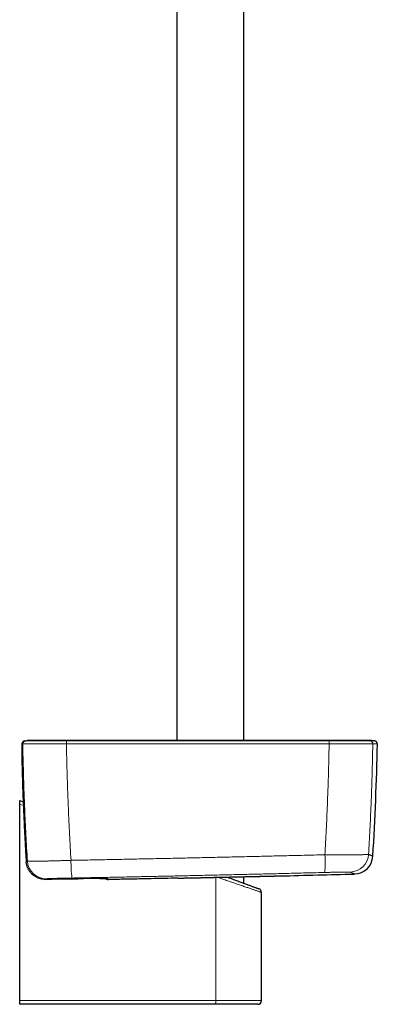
# Model space of a CAD drawing. Header units: millimetres. Extents: x 8 to 976, y 12 to 967.
# Tile 160 of 256: x 588 to 683, y 266 to 527. Entities that reach past the tile are written whole.
import ezdxf

# ---------------------------------------------------------------- set-up
doc = ezdxf.new("R2010")
doc.units = ezdxf.units.MM

msp = doc.modelspace()

# ---------------------------------------------------------------- linework, layer by layer
at = {"color": 7, "linetype": 'Continuous', "lineweight": 30}
for p, q in [((647.25, 335.99), (647.25, 598.68)), ((629.45, 594.28), (629.45, 335.99)), ((589.88, 335.99), (589.8, 335.99)), ((589.92, 335.99), (589.88, 335.99)), ((590.15, 335.99), (589.92, 335.99)), ((587.83, 320.15), (588.76, 319.81)), ((587.83, 319.13), (587.83, 320.15)), ((587.83, 267.15), (587.83, 319.13)), ((589.57, 303.94), (589.57, 303.94)), ((589.57, 303.91), (589.57, 303.91)), ((647.25, 298.22), (647.25, 299.95)), ((594.63, 299.25), (594.63, 299.25)), ((594.64, 299.25), (596.39, 299.28)), ((596.95, 299.29), (596.39, 299.28)), ((596.95, 299.29), (603.35, 299.41)), ((603.35, 299.41), (603.35, 299.41)), ((629.75, 299.56), (629.72, 299.56)), ((651.93, 267.15), (651.93, 295.8)), ((587.83, 266.15), (587.83, 267.15)), ((639.71, 266.15), (587.83, 266.15)), ((650.93, 266.15), (639.71, 266.15))]:
    msp.add_line(p, q, dxfattribs=at)
at = {"color": 252, "linetype": 'Continuous', "lineweight": 0}
for p, q in [((588.66, 335.11), (588.66, 335.11)), ((600.22, 335.11), (600.23, 335.11)), ((669.87, 335.11), (669.88, 335.11)), ((681.45, 335.11), (681.45, 335.11)), ((588.44, 329.89), (588.44, 329.89)), ((588.8, 318.77), (587.83, 319.13)), ((589.57, 303.91), (589.57, 303.94)), ((594.64, 299.25), (594.63, 299.25)), ((596.39, 299.28), (594.64, 299.25)), ((594.64, 299.25), (594.64, 299.25)), ((639.82, 267.15), (639.82, 299.79)), ((587.83, 267.15), (639.82, 267.15)), ((639.82, 267.15), (651.93, 267.15))]:
    msp.add_line(p, q, dxfattribs=at)
at = {"color": 252, "linetype": 'Continuous', "lineweight": 0, "flags": 128}
for points in [[(611.1, 299.49), (611.13, 299.49), (611.21, 299.49)], [(611.1, 299.2), (611.12, 299.2), (611.2, 299.2)], [(651.93, 295.8), (651.93, 295.8), (651.92, 295.8), (651.9, 295.81), (651.87, 295.82), (651.83, 295.83), (651.78, 295.85), (651.73, 295.87), (651.66, 295.89), (651.59, 295.92), (651.5, 295.94), (651.41, 295.98), (651.31, 296.01), (651.2, 296.05), (651.08, 296.09), (650.95, 296.13), (650.81, 296.18), (650.66, 296.23), (650.51, 296.28), (650.35, 296.34), (650.17, 296.4), (649.99, 296.46), (649.81, 296.52), (649.61, 296.59), (649.41, 296.66), (649.2, 296.73), (648.98, 296.81), (648.75, 296.89), (648.52, 296.97), (648.28, 297.05), (648.03, 297.13), (647.78, 297.22), (647.51, 297.31), (647.25, 297.4), (646.97, 297.49), (646.69, 297.59), (646.41, 297.69), (646.12, 297.78), (645.82, 297.89), (645.52, 297.99), (645.22, 298.09), (644.91, 298.2), (644.59, 298.31), (644.27, 298.42), (643.95, 298.53), (643.62, 298.64), (643.29, 298.75), (642.95, 298.87), (642.61, 298.98), (642.27, 299.1), (641.93, 299.22), (641.58, 299.34), (641.23, 299.46), (640.88, 299.57), (640.53, 299.7), (640.23, 299.8)]]:
    msp.add_lwpolyline(points, dxfattribs=at)
at = {"color": 7, "linetype": 'Continuous', "lineweight": 30, "flags": 128}
msp.add_lwpolyline([(642.83, 299.85), (642.96, 299.81), (643.27, 299.69), (643.58, 299.58), (643.88, 299.47), (644.18, 299.36), (644.48, 299.25), (644.77, 299.14), (645.06, 299.03), (645.34, 298.93), (645.62, 298.82), (645.89, 298.72), (646.16, 298.62), (646.43, 298.53), (646.69, 298.43), (646.94, 298.34), (647.19, 298.25), (647.43, 298.16), (647.66, 298.07), (647.89, 297.99), (648.11, 297.9), (648.33, 297.82), (648.54, 297.75), (648.74, 297.67), (648.94, 297.6), (649.13, 297.53), (649.31, 297.46), (649.48, 297.4), (649.65, 297.34), (649.81, 297.28), (649.96, 297.22), (650.1, 297.17), (650.24, 297.12), (650.37, 297.07), (650.49, 297.03), (650.6, 296.99), (650.7, 296.95), (650.8, 296.91), (650.88, 296.88), (650.96, 296.85), (651.03, 296.83), (651.09, 296.81), (651.14, 296.79), (651.19, 296.77), (651.22, 296.76), (651.25, 296.75), (651.26, 296.74), (651.27, 296.74), (651.27, 296.74)], dxfattribs=at)
at = {"color": 252, "linetype": 'Continuous', "lineweight": 0}
for centre, radius, start, end in [((589.24, 335.12), 0.8, 118.1059, 181.0502), ((589.46, 335.12), 0.8, 102.4589, 181.0558), ((589.46, 335.12), 0.8, 102.4587, 181.0545), ((608.92, 335.25), 8.7, 175.7406, 180.9847), ((609.15, 335.26), 8.92, 175.8567, 180.9711), ((660.79, 335.26), 9.07, 359.0442, 4.0735), ((661.03, 335.25), 8.85, 359.0321, 4.1875), ((680.65, 335.12), 0.8, 358.9438, 77.5416), ((680.65, 335.12), 0.8, 358.9447, 77.542), ((630.65, 303.73), 38.15, 355.9961, 3.0553), ((675.33, 306.17), 5, 271.5319, 356.5469), ((594.87, 304.41), 5, 183.6002, 270.974), ((636.09, 303.86), 34.66, 179.2937, 187.061), ((637.44, 266.91), 2.4, 341.7129, 5.9099)]:
    msp.add_arc(centre, radius, start, end, dxfattribs=at)
at = {"color": 7, "linetype": 'Continuous', "lineweight": 30}
for centre, radius, start, end in [((589.24, 335.12), 0.801, 102.4627, 118.0878), ((589.24, 335.12), 0.801, 102.4623, 118.0931), ((681.15, 331.99), 4, 77.5538, 90.1951), ((-17.24, 347.92), 700, 356.5145, 358.95106), ((681.84, 335.12), 0.8, 358.9511, 46.8037), ((676.47, 305.67), 5, 271.5162, 356.5149), ((656.79, 307.17), 7, 271.2744, 271.3918), ((438.35, 9297.51), 9000, 271.391821, 271.516945), ((611.18, 300), 0.8, 218.7242, 264.2605), ((650.93, 295.8), 1, 0.028, 69.742), ((650.93, 267.15), 1, 270, 0)]:
    msp.add_arc(centre, radius, start, end, dxfattribs=at)
for points, knots in [([(588.67, 335.68), (588.66, 335.68), (588.64, 335.66), (588.61, 335.62), (588.57, 335.57), (588.54, 335.52), (588.52, 335.48), (588.5, 335.43), (588.48, 335.39), (588.47, 335.35), (588.45, 335.31), (588.45, 335.28), (588.44, 335.25), (588.44, 335.23), (588.43, 335.2), (588.43, 335.18), (588.42, 335.13), (588.42, 335.08), (588.41, 335.02), (588.41, 334.96), (588.4, 334.89), (588.4, 334.81), (588.4, 334.73), (588.4, 334.65), (588.39, 334.56), (588.39, 334.47), (588.39, 334.37), (588.39, 334.27), (588.39, 334.16), (588.39, 334.05), (588.39, 333.94), (588.38, 333.82), (588.38, 333.69), (588.38, 333.57), (588.38, 333.43), (588.38, 333.29), (588.39, 333.15), (588.39, 333), (588.39, 332.85), (588.39, 332.7), (588.39, 332.54), (588.39, 332.38), (588.39, 332.22), (588.39, 332.05), (588.4, 331.88), (588.4, 331.7), (588.4, 331.53), (588.4, 331.36), (588.41, 331.18), (588.41, 331), (588.42, 330.82), (588.42, 330.63), (588.42, 330.45), (588.43, 330.26), (588.43, 330.08), (588.43, 329.95), (588.44, 329.89)], [0, 0, 0, 0, 0.002436, 0.010778, 0.018892, 0.026759, 0.034372, 0.041755, 0.048988, 0.056198, 0.063522, 0.071141, 0.079303, 0.085106, 0.090523, 0.103686, 0.119427, 0.142017, 0.170456, 0.195734, 0.219581, 0.244835, 0.269208, 0.293139, 0.316851, 0.339992, 0.362842, 0.385441, 0.407827, 0.430021, 0.452053, 0.473938, 0.495701, 0.51736, 0.5389, 0.560817, 0.582907, 0.604957, 0.626978, 0.648989, 0.670999, 0.693022, 0.715065, 0.737147, 0.759242, 0.781128, 0.802973, 0.824812, 0.846662, 0.86853, 0.89044, 0.912397, 0.934429, 0.956541, 0.978725, 1, 1, 1, 1]), ([(589.06, 335.9), (589.17, 335.92), (589.39, 335.96), (589.66, 335.99), (589.82, 335.99), (589.88, 335.99)], [0, 0, 0, 0, 0.3998936, 0.8020243, 1, 1, 1, 1]), ([(600.27, 335.99), (600.14, 335.99), (599.9, 335.99), (599.53, 335.99), (599.16, 335.99), (598.8, 335.99), (598.44, 335.99), (598.05, 335.99), (597.65, 335.99), (597.24, 335.99), (596.83, 335.99), (596.45, 335.99), (596.09, 335.99), (595.76, 335.99), (595.44, 335.99), (595.12, 335.99), (594.81, 335.99), (594.48, 335.99), (594.15, 335.99), (593.82, 335.99), (593.49, 335.99), (593.19, 335.99), (592.92, 335.99), (592.67, 335.99), (592.44, 335.99), (592.22, 335.99), (592, 335.99), (591.78, 335.99), (591.56, 335.99), (591.35, 335.99), (591.16, 335.99), (590.98, 335.99), (590.81, 335.99), (590.66, 335.99), (590.53, 335.99), (590.42, 335.99), (590.33, 335.99), (590.25, 335.99), (590.2, 335.99), (590.16, 335.99), (590.15, 335.99), (590.14, 335.99)], [0, 0, 0, 0, 0.023891, 0.047086, 0.069963, 0.092904, 0.116288, 0.140122, 0.167568, 0.194673, 0.221967, 0.249978, 0.273742, 0.296845, 0.319663, 0.342577, 0.365964, 0.389831, 0.417351, 0.444529, 0.471851, 0.499802, 0.523482, 0.546534, 0.569333, 0.592259, 0.61569, 0.639617, 0.667171, 0.694345, 0.721632, 0.749525, 0.778112, 0.806221, 0.833996, 0.861587, 0.889146, 0.916328, 0.943769, 0.971613, 1, 1, 1, 1]), ([(669.82, 335.99), (669.42, 335.99), (668.63, 335.99), (667.45, 335.99), (666.29, 335.99), (665.16, 335.99), (664.04, 335.99), (662.95, 335.99), (661.84, 335.99), (660.73, 335.99), (659.6, 335.99), (658.5, 335.99), (657.42, 335.99), (656.38, 335.99), (655.35, 335.99), (654.36, 335.99), (653.39, 335.99), (652.44, 335.99), (651.53, 335.99), (650.65, 335.99), (649.8, 335.99), (648.97, 335.99), (648.17, 335.99), (647.38, 335.99), (646.62, 335.99), (645.88, 335.99), (645.17, 335.99), (644.49, 335.99), (643.84, 335.99), (643.22, 335.99), (642.62, 335.99), (642.09, 335.99), (641.61, 335.99), (641.19, 335.99), (640.78, 335.99), (640.39, 335.99), (639.96, 335.99), (639.47, 335.99), (638.92, 335.99), (638.37, 335.99), (637.81, 335.99), (637.26, 335.99), (636.68, 335.99), (636.08, 335.99), (635.46, 335.99), (634.82, 335.99), (634.13, 335.99), (633.4, 335.99), (632.62, 335.99), (631.81, 335.99), (630.97, 335.99), (630.11, 335.99), (629.23, 335.99), (628.31, 335.99), (627.37, 335.99), (626.41, 335.99), (625.42, 335.99), (624.42, 335.99), (623.39, 335.99), (622.34, 335.99), (621.26, 335.99), (620.14, 335.99), (619, 335.99), (617.82, 335.99), (616.62, 335.99), (615.4, 335.99), (614.17, 335.99), (612.91, 335.99), (611.63, 335.99), (610.32, 335.99), (608.97, 335.99), (607.58, 335.99), (606.17, 335.99), (604.73, 335.99), (603.27, 335.99), (601.78, 335.99), (600.78, 335.99), (600.27, 335.99)], [0, 0, 0, 0, 0.017269, 0.034228, 0.050875, 0.067211, 0.083236, 0.09895, 0.114353, 0.130937, 0.147144, 0.162976, 0.178431, 0.19351, 0.208212, 0.222539, 0.236489, 0.250063, 0.263261, 0.275857, 0.28809, 0.299961, 0.311469, 0.322813, 0.333781, 0.344373, 0.354588, 0.364428, 0.373726, 0.382661, 0.391234, 0.399443, 0.40575, 0.411824, 0.417667, 0.423277, 0.428763, 0.436269, 0.444176, 0.452482, 0.460153, 0.468136, 0.476432, 0.485039, 0.493959, 0.503191, 0.512735, 0.523593, 0.534829, 0.546443, 0.558435, 0.570804, 0.583551, 0.596675, 0.610178, 0.624057, 0.638315, 0.652685, 0.66742, 0.68252, 0.697983, 0.714102, 0.730599, 0.747474, 0.764726, 0.782356, 0.80004, 0.818087, 0.836499, 0.855276, 0.874812, 0.894727, 0.915022, 0.935697, 0.956752, 0.978186, 1, 1, 1, 1]), ([(679.96, 335.99), (679.95, 335.99), (679.95, 335.99), (679.92, 335.99), (679.89, 335.99), (679.85, 335.99), (679.8, 335.99), (679.74, 335.99), (679.67, 335.99), (679.59, 335.99), (679.5, 335.99), (679.39, 335.99), (679.27, 335.99), (679.15, 335.99), (679.02, 335.99), (678.89, 335.99), (678.75, 335.99), (678.61, 335.99), (678.46, 335.99), (678.32, 335.99), (678.18, 335.99), (678.04, 335.99), (677.92, 335.99), (677.8, 335.99), (677.69, 335.99), (677.57, 335.99), (677.44, 335.99), (677.29, 335.99), (677.12, 335.99), (676.93, 335.99), (676.73, 335.99), (676.51, 335.99), (676.3, 335.99), (676.09, 335.99), (675.88, 335.99), (675.65, 335.99), (675.41, 335.99), (675.15, 335.99), (674.89, 335.99), (674.62, 335.99), (674.33, 335.99), (674.03, 335.99), (673.72, 335.99), (673.38, 335.99), (673.04, 335.99), (672.7, 335.99), (672.36, 335.99), (672.04, 335.99), (671.7, 335.99), (671.35, 335.99), (670.99, 335.99), (670.61, 335.99), (670.22, 335.99), (669.96, 335.99), (669.82, 335.99)], [0, 0, 0, 0, 0.021951, 0.042816, 0.062899, 0.082471, 0.101762, 0.120973, 0.139909, 0.157997, 0.181051, 0.203207, 0.224744, 0.245876, 0.266317, 0.285374, 0.305364, 0.324201, 0.342096, 0.359197, 0.37559, 0.390901, 0.404137, 0.4163, 0.427498, 0.439046, 0.451558, 0.465942, 0.481569, 0.498571, 0.516675, 0.535428, 0.554957, 0.570976, 0.587733, 0.605394, 0.624161, 0.643666, 0.66345, 0.683133, 0.703396, 0.724452, 0.746548, 0.769527, 0.792819, 0.816469, 0.83751, 0.858935, 0.880811, 0.903213, 0.926231, 0.949961, 0.974511, 1, 1, 1, 1]), ([(681.14, 335.99), (681.14, 335.99), (681.14, 335.99), (681.14, 335.99), (681.14, 335.99), (681.13, 335.99), (681.13, 335.99), (681.13, 335.99), (681.13, 335.99), (681.13, 335.99), (681.12, 335.99), (681.12, 335.99), (681.12, 335.99), (681.12, 335.99), (681.11, 335.99), (681.11, 335.99), (681.11, 335.99), (681.1, 335.99), (681.1, 335.99), (681.09, 335.99), (681.09, 335.99), (681.09, 335.99), (681.08, 335.99), (681.08, 335.99), (681.07, 335.99), (681.07, 335.99), (681.07, 335.99), (681.06, 335.99), (681.06, 335.99), (681.05, 335.99), (681.05, 335.99), (681.04, 335.99), (681.04, 335.99), (681.04, 335.99), (681.03, 335.99), (681.03, 335.99), (681.02, 335.99), (681.02, 335.99), (681.02, 335.99), (681.01, 335.99), (681.01, 335.99), (681, 335.99), (681, 335.99), (681, 335.99), (680.99, 335.99), (680.99, 335.99), (680.99, 335.99), (680.98, 335.99), (680.98, 335.99), (680.97, 335.99), (680.96, 335.99), (680.95, 335.99), (680.94, 335.99), (680.93, 335.99), (680.92, 335.99), (680.91, 335.99), (680.9, 335.99), (680.88, 335.99), (680.87, 335.99), (680.85, 335.99), (680.81, 335.99), (680.77, 335.99), (680.73, 335.99), (680.71, 335.99), (680.69, 335.99), (680.67, 335.99), (680.65, 335.99), (680.64, 335.99), (680.62, 335.99), (680.6, 335.99), (680.58, 335.99), (680.57, 335.99), (680.56, 335.99), (680.55, 335.99), (680.55, 335.99), (680.54, 335.99), (680.53, 335.99), (680.52, 335.99), (680.52, 335.99), (680.51, 335.99), (680.5, 335.99), (680.49, 335.99), (680.48, 335.99), (680.47, 335.99), (680.46, 335.99), (680.44, 335.99), (680.43, 335.99), (680.42, 335.99), (680.41, 335.99), (680.39, 335.99), (680.38, 335.99), (680.37, 335.99), (680.35, 335.99), (680.34, 335.99), (680.32, 335.99), (680.3, 335.99), (680.29, 335.99), (680.27, 335.99), (680.25, 335.99), (680.23, 335.99), (680.21, 335.99), (680.19, 335.99), (680.17, 335.99), (680.15, 335.99), (680.13, 335.99), (680.1, 335.99), (680.08, 335.99), (680.05, 335.99), (680.02, 335.99), (679.99, 335.99), (679.97, 335.99), (679.96, 335.99)], [0, 0, 0, 0, 0.007464, 0.020696, 0.033687, 0.046435, 0.058942, 0.070512, 0.081867, 0.093007, 0.103932, 0.114642, 0.125136, 0.135416, 0.14548, 0.155329, 0.164963, 0.174216, 0.183261, 0.192099, 0.200729, 0.209284, 0.217626, 0.225753, 0.233666, 0.241365, 0.248849, 0.25571, 0.262381, 0.268861, 0.275151, 0.28125, 0.287832, 0.294178, 0.300286, 0.306157, 0.311791, 0.317188, 0.322348, 0.32727, 0.331956, 0.336404, 0.340615, 0.344589, 0.348383, 0.352204, 0.35607, 0.359982, 0.368327, 0.376873, 0.385619, 0.395802, 0.406244, 0.416944, 0.427904, 0.439123, 0.450601, 0.464427, 0.478307, 0.492188, 0.506069, 0.573223, 0.586414, 0.599486, 0.612343, 0.624984, 0.637409, 0.649619, 0.661613, 0.673392, 0.683579, 0.693599, 0.69749, 0.701355, 0.705227, 0.709277, 0.713878, 0.718714, 0.723786, 0.729094, 0.734637, 0.740416, 0.746081, 0.751955, 0.758039, 0.764332, 0.770835, 0.777547, 0.784469, 0.791601, 0.798942, 0.806492, 0.814112, 0.821934, 0.829958, 0.838184, 0.846767, 0.85556, 0.864562, 0.873774, 0.883196, 0.892653, 0.902312, 0.912174, 0.922237, 0.934482, 0.947012, 0.959829, 0.972933, 0.986323, 1, 1, 1, 1]), ([(682.39, 335.7), (682.36, 335.73), (682.29, 335.79), (682.19, 335.84), (682.1, 335.88), (682.04, 335.89), (682.01, 335.9)], [0, 0, 0, 0, 0.294751, 0.597181, 0.797404, 1, 1, 1, 1]), ([(588.44, 329.89), (588.44, 329.89), (588.45, 329.18), (588.49, 327.77), (588.55, 325.65), (588.62, 323.54), (588.7, 321.42), (588.78, 319.31), (588.87, 317.2), (588.96, 315.08), (589.06, 312.97), (589.17, 310.86), (589.28, 308.74), (589.41, 306.63), (589.5, 305.03), (589.56, 304.13), (589.57, 303.94)], [0, 0, 0, 0, 0.000599, 0.0818307, 0.1631848, 0.244624, 0.3261107, 0.407602, 0.4890523, 0.5704244, 0.6517834, 0.7332233, 0.8147095, 0.8962018, 0.9776585, 1, 1, 1, 1]), ([(594.63, 299.25), (594.56, 299.25), (594.42, 299.25), (594.17, 299.26), (593.87, 299.29), (593.54, 299.35), (593.21, 299.43), (592.89, 299.53), (592.58, 299.66), (592.27, 299.8), (591.98, 299.96), (591.7, 300.15), (591.43, 300.35), (591.17, 300.57), (590.92, 300.81), (590.69, 301.07), (590.48, 301.35), (590.29, 301.64), (590.12, 301.94), (589.97, 302.25), (589.85, 302.56), (589.75, 302.88), (589.67, 303.2), (589.6, 303.55), (589.58, 303.78), (589.57, 303.91)], [0, 0, 0, 0, 0.027612, 0.055223, 0.099575, 0.144078, 0.188632, 0.233136, 0.277487, 0.32185, 0.366363, 0.410926, 0.45544, 0.499804, 0.545626, 0.591615, 0.637659, 0.68365, 0.72947, 0.773555, 0.817784, 0.862064, 0.906296, 0.950378, 1, 1, 1, 1]), ([(629.75, 299.56), (629.85, 299.57), (630.05, 299.57), (630.36, 299.58), (630.67, 299.58), (630.99, 299.59), (631.3, 299.6), (631.62, 299.61), (631.94, 299.61), (632.26, 299.62), (632.58, 299.63), (632.91, 299.63), (633.24, 299.64), (633.56, 299.65), (633.89, 299.66), (634.23, 299.66), (634.56, 299.67), (634.89, 299.68), (635.23, 299.69), (635.57, 299.69), (635.91, 299.7), (636.26, 299.71), (636.6, 299.72), (636.95, 299.72), (637.29, 299.73), (637.63, 299.74), (637.98, 299.75), (638.32, 299.75), (638.66, 299.76), (639, 299.77), (639.35, 299.78), (639.69, 299.79), (640.03, 299.79), (640.37, 299.8), (640.71, 299.81), (641.05, 299.82), (641.39, 299.82), (641.73, 299.83), (642.07, 299.84), (642.41, 299.85), (642.74, 299.85), (643.08, 299.86), (643.41, 299.87), (643.75, 299.88), (644.07, 299.88), (644.4, 299.89), (644.72, 299.9), (645.04, 299.9), (645.36, 299.91), (645.68, 299.92), (645.99, 299.93), (646.3, 299.93), (646.61, 299.94), (646.92, 299.95), (647.22, 299.95), (647.52, 299.96), (647.82, 299.97), (648.12, 299.97), (648.41, 299.98), (648.7, 299.99), (648.99, 299.99), (649.27, 300), (649.55, 300), (649.82, 300.01), (650.09, 300.02), (650.35, 300.02), (650.61, 300.03), (650.87, 300.03), (651.12, 300.04), (651.37, 300.04), (651.61, 300.05), (651.85, 300.06), (652.08, 300.06), (652.31, 300.07), (652.54, 300.07), (652.76, 300.08), (652.98, 300.08), (653.19, 300.09), (653.4, 300.09), (653.6, 300.09), (653.79, 300.1), (653.98, 300.1), (654.17, 300.11), (654.34, 300.11), (654.52, 300.12), (654.68, 300.12), (654.84, 300.12), (655, 300.13), (655.15, 300.13), (655.29, 300.13), (655.43, 300.14), (655.57, 300.14), (655.69, 300.14), (655.81, 300.14), (655.93, 300.15), (656.04, 300.15), (656.15, 300.15), (656.24, 300.15), (656.33, 300.16), (656.42, 300.16), (656.5, 300.16), (656.57, 300.16), (656.63, 300.16), (656.69, 300.16), (656.75, 300.16), (656.79, 300.17), (656.83, 300.17), (656.87, 300.17), (656.9, 300.17), (656.92, 300.17), (656.93, 300.17), (656.94, 300.17), (656.94, 300.17), (656.94, 300.17)], [0, 0, 0, 0, 0.0090099, 0.0181245, 0.0272431, 0.0363305, 0.0453876, 0.0544186, 0.0634277, 0.0724194, 0.0813979, 0.0903676, 0.0993327, 0.1082977, 0.1172658, 0.1262409, 0.1352274, 0.1442293, 0.1532513, 0.1622973, 0.1713718, 0.1804792, 0.1895971, 0.1986887, 0.2077499, 0.2167851, 0.2257984, 0.234794, 0.2437761, 0.2527488, 0.2617165, 0.2706831, 0.2796525, 0.2886279, 0.2976135, 0.3066134, 0.3156319, 0.3246731, 0.3337413, 0.3428405, 0.3519572, 0.3610527, 0.3701172, 0.3791558, 0.3881724, 0.397171, 0.406156, 0.4151311, 0.4241005, 0.4330683, 0.4420382, 0.4510133, 0.4599975, 0.4689949, 0.4780096, 0.4870457, 0.4961073, 0.5051982, 0.5143117, 0.5234106, 0.5324774, 0.5415183, 0.5505375, 0.5595387, 0.568526, 0.5775032, 0.5864743, 0.595443, 0.6044135, 0.6133882, 0.6223709, 0.6313658, 0.6403767, 0.6494076, 0.6584622, 0.6675445, 0.6766522, 0.6857575, 0.6948392, 0.7038888, 0.712911, 0.7219107, 0.7308924, 0.7398611, 0.7488214, 0.757778, 0.7667358, 0.775698, 0.7846692, 0.7936541, 0.8026575, 0.811684, 0.8207384, 0.8298255, 0.838947, 0.848061, 0.8571282, 0.8661718, 0.8751949, 0.8842013, 0.8931942, 0.9021772, 0.9111538, 0.9201274, 0.9291014, 0.9380786, 0.947062, 0.9560551, 0.9650613, 0.9740842, 0.9831272, 0.9921937, 1, 1, 1, 1]), ([(609.1, 299.49), (609.04, 299.49), (608.88, 299.49), (608.6, 299.49), (608.26, 299.48), (607.91, 299.48), (607.54, 299.47), (607.16, 299.47), (606.77, 299.46), (606.36, 299.46), (605.95, 299.45), (605.53, 299.45), (605.1, 299.44), (604.67, 299.43), (604.23, 299.42), (603.79, 299.42), (603.5, 299.41), (603.35, 299.41)], [0, 0, 0, 0, 0.041558, 0.110077, 0.178381, 0.246649, 0.315132, 0.383724, 0.452317, 0.520801, 0.589069, 0.657377, 0.7259, 0.794534, 0.863167, 0.931692, 1, 1, 1, 1]), ([(609.09, 299.49), (609.14, 299.49), (609.23, 299.49), (609.37, 299.49), (609.51, 299.5), (609.65, 299.5), (609.78, 299.5), (609.9, 299.5), (610.02, 299.5), (610.14, 299.5), (610.24, 299.5), (610.35, 299.5), (610.44, 299.5), (610.53, 299.5), (610.62, 299.5), (610.7, 299.5), (610.77, 299.5), (610.84, 299.5), (610.9, 299.5), (610.95, 299.5), (610.99, 299.5), (611.03, 299.5), (611.06, 299.5), (611.08, 299.49), (611.09, 299.49), (611.1, 299.49), (611.1, 299.49), (611.1, 299.49)], [0, 0, 0, 0, 0.037629, 0.081156, 0.124702, 0.168301, 0.212039, 0.255462, 0.299102, 0.342769, 0.386204, 0.429255, 0.472514, 0.515813, 0.558974, 0.601989, 0.644838, 0.687487, 0.729882, 0.771931, 0.81349, 0.854329, 0.893877, 0.927177, 0.957574, 0.984493, 1, 1, 1, 1]), ([(611.1, 299.2), (611.11, 299.2), (611.12, 299.2), (611.13, 299.2), (611.14, 299.2), (611.16, 299.2), (611.17, 299.2), (611.18, 299.2), (611.2, 299.2), (611.23, 299.2), (611.26, 299.2), (611.3, 299.2), (611.32, 299.2), (611.34, 299.2)], [0, 0, 0, 0, 0.014404, 0.04757, 0.084777, 0.128777, 0.183379, 0.254925, 0.357362, 0.550927, 0.703047, 0.865256, 1, 1, 1, 1]), ([(614.25, 299.25), (614.16, 299.25), (613.97, 299.25), (613.69, 299.24), (613.42, 299.23), (613.15, 299.23), (612.9, 299.23), (612.66, 299.22), (612.43, 299.22), (612.22, 299.21), (612.02, 299.21), (611.84, 299.21), (611.69, 299.2), (611.55, 299.2), (611.44, 299.2), (611.37, 299.2), (611.35, 299.2), (611.35, 299.2)], [0, 0, 0, 0, 0.071275, 0.142802, 0.2143327, 0.2856118, 0.3568954, 0.428433, 0.4999824, 0.5712809, 0.642969, 0.7149283, 0.7869089, 0.8586257, 0.9286784, 0.9989581, 1, 1, 1, 1]), ([(629.72, 299.56), (628.55, 299.54), (626.2, 299.49), (622.45, 299.41), (618.46, 299.33), (615.66, 299.28), (614.25, 299.25)], [0, 0, 0, 0, 0.22788, 0.455764, 0.727879, 1, 1, 1, 1])]:
    msp.add_open_spline(points, degree=3, knots=knots, dxfattribs=at)
at = {"color": 252, "linetype": 'Continuous', "lineweight": 0}
for points, knots in [([(588.44, 329.89), (588.43, 329.97), (588.43, 330.12), (588.42, 330.37), (588.42, 330.66), (588.41, 330.98), (588.41, 331.29), (588.4, 331.6), (588.4, 331.87), (588.39, 332.1), (588.39, 332.33), (588.39, 332.58), (588.39, 332.85), (588.39, 333.11), (588.38, 333.36), (588.38, 333.59), (588.39, 333.81), (588.39, 334.01), (588.39, 334.2), (588.39, 334.37), (588.39, 334.53), (588.4, 334.67), (588.4, 334.8), (588.41, 334.91), (588.41, 335), (588.42, 335.06), (588.43, 335.1), (588.43, 335.1), (588.44, 335.11)], [0, 0, 0, 0, 0.026965, 0.053932, 0.093084, 0.132341, 0.17163, 0.210881, 0.25003, 0.276946, 0.303865, 0.343, 0.382239, 0.421512, 0.460744, 0.499872, 0.539019, 0.578274, 0.617573, 0.656843, 0.696004, 0.739285, 0.782702, 0.826162, 0.869572, 0.912845, 0.956424, 1, 1, 1, 1]), ([(588.44, 335.11), (588.46, 335.11), (588.51, 335.11), (588.58, 335.11), (588.63, 335.11), (588.66, 335.11)], [0, 0, 0, 0, 0.334346, 0.668691, 1, 1, 1, 1]), ([(588.66, 335.11), (588.67, 334.16), (588.71, 332.26), (588.78, 329.41), (588.86, 326.56), (588.95, 323.71), (589.05, 320.86), (589.17, 317.8), (589.32, 314.53), (589.49, 311.05), (589.67, 307.57), (589.81, 305.25), (589.88, 304.09)], [0, 0, 0, 0, 0.09175, 0.1835, 0.275251, 0.367026, 0.458803, 0.550578, 0.662923, 0.775269, 0.887635, 1, 1, 1, 1]), ([(588.66, 335.11), (588.66, 335.1), (588.68, 335.1), (588.72, 335.1), (588.79, 335.1), (588.88, 335.1), (588.99, 335.1), (589.12, 335.1), (589.27, 335.1), (589.44, 335.1), (589.63, 335.1), (589.85, 335.1), (590.09, 335.1), (590.36, 335.1), (590.67, 335.1), (591, 335.1), (591.35, 335.1), (591.73, 335.1), (592.1, 335.1), (592.49, 335.1), (592.87, 335.1), (593.26, 335.1), (593.67, 335.1), (594.08, 335.1), (594.5, 335.1), (594.94, 335.1), (595.39, 335.1), (595.85, 335.1), (596.32, 335.1), (596.8, 335.1), (597.29, 335.1), (597.77, 335.1), (598.25, 335.1), (598.74, 335.1), (599.23, 335.1), (599.72, 335.1), (600.05, 335.1), (600.22, 335.11)], [0, 0, 0, 0, 0.028998, 0.058011, 0.087009, 0.114526, 0.142067, 0.169608, 0.197126, 0.225441, 0.253783, 0.282125, 0.310441, 0.342006, 0.373642, 0.405314, 0.436987, 0.468624, 0.500188, 0.528327, 0.556491, 0.584655, 0.612793, 0.640284, 0.667799, 0.695313, 0.722804, 0.751091, 0.779404, 0.807717, 0.836004, 0.863298, 0.890638, 0.918002, 0.945366, 0.972706, 1, 1, 1, 1]), ([(589.28, 335.9), (589.26, 335.9), (589.21, 335.9), (589.13, 335.9), (589.09, 335.9), (589.06, 335.9)], [0, 0, 0, 0, 0.331309, 0.665654, 1, 1, 1, 1]), ([(589.28, 335.9), (589.39, 335.92), (589.61, 335.96), (589.89, 335.99), (590.07, 335.99), (590.14, 335.99)], [0, 0, 0, 0, 0.377646, 0.757405, 1, 1, 1, 1]), ([(600.24, 335.9), (600.24, 335.9), (600.05, 335.9), (599.68, 335.9), (599.12, 335.9), (598.56, 335.9), (598.01, 335.9), (597.5, 335.9), (597.02, 335.9), (596.57, 335.9), (596.14, 335.9), (595.7, 335.9), (595.27, 335.9), (594.85, 335.9), (594.44, 335.9), (594.04, 335.9), (593.65, 335.9), (593.27, 335.9), (592.91, 335.9), (592.55, 335.9), (592.19, 335.9), (591.84, 335.9), (591.51, 335.9), (591.19, 335.9), (590.9, 335.9), (590.65, 335.9), (590.42, 335.9), (590.22, 335.9), (590.04, 335.9), (589.88, 335.9), (589.73, 335.9), (589.61, 335.9), (589.5, 335.9), (589.41, 335.9), (589.35, 335.9), (589.3, 335.9), (589.29, 335.9), (589.28, 335.9), (589.28, 335.9)], [0, 0, 0, 0, 0.000003, 0.032761, 0.065578, 0.098415, 0.131232, 0.163989, 0.19148, 0.218994, 0.246509, 0.274, 0.302287, 0.3306, 0.358913, 0.387201, 0.415339, 0.443503, 0.471668, 0.499807, 0.531371, 0.563007, 0.594679, 0.626351, 0.657986, 0.68955, 0.71707, 0.744613, 0.772156, 0.799676, 0.827993, 0.856337, 0.884681, 0.912998, 0.941993, 0.971001, 0.999997, 1, 1, 1, 1]), ([(589.28, 335.9), (589.28, 335.9), (589.28, 335.9), (589.28, 335.9), (589.28, 335.9)], [0, 0, 0, 0, 0.006006, 1, 1, 1, 1]), ([(589.88, 335.99), (589.93, 335.99), (590.03, 336), (590.12, 335.99), (590.16, 335.99)], [0, 0, 0, 0, 0.600642, 1, 1, 1, 1]), ([(600.23, 335.11), (601.56, 335.11), (604.23, 335.11), (608.24, 335.11), (612.18, 335.11), (616.05, 335.11), (619.84, 335.11), (623.64, 335.11), (627.45, 335.11), (631.25, 335.11), (634.85, 335.11), (638.25, 335.11), (641.96, 335.11), (646.19, 335.11), (650.92, 335.11), (655.66, 335.11), (660.4, 335.11), (665.13, 335.11), (668.29, 335.11), (669.87, 335.11)], [0, 0, 0, 0, 0.057537, 0.115075, 0.172612, 0.227173, 0.281734, 0.336295, 0.390863, 0.445432, 0.5, 0.545965, 0.591929, 0.659939, 0.727952, 0.795964, 0.863977, 0.931989, 1, 1, 1, 1]), ([(601.44, 304.29), (601.37, 305.43), (601.23, 307.72), (601.05, 311.15), (600.88, 314.58), (600.74, 317.82), (600.62, 320.86), (600.52, 323.71), (600.43, 326.56), (600.35, 329.41), (600.28, 332.26), (600.25, 334.16), (600.23, 335.11)], [0, 0, 0, 0, 0.111461, 0.2229219, 0.3344033, 0.4458841, 0.5382233, 0.6305641, 0.7229038, 0.8152692, 0.9076353, 1, 1, 1, 1]), ([(600.24, 335.9), (600.24, 335.92), (600.25, 335.96), (600.26, 335.99), (600.27, 335.99), (600.27, 335.99)], [0, 0, 0, 0, 0.3762314, 0.7545697, 1, 1, 1, 1]), ([(600.25, 335.9), (600.25, 335.9), (600.24, 335.9), (600.24, 335.9), (600.24, 335.9)], [0, 0, 0, 0, 0.994049, 1, 1, 1, 1]), ([(669.84, 335.9), (668.91, 335.9), (666.27, 335.9), (661.92, 335.9), (656.8, 335.9), (651.68, 335.9), (646.57, 335.9), (642.09, 335.9), (638.25, 335.9), (634.85, 335.9), (631.25, 335.9), (627.45, 335.9), (623.65, 335.9), (619.85, 335.9), (616.06, 335.9), (612.19, 335.9), (608.26, 335.9), (604.25, 335.9), (601.58, 335.9), (600.25, 335.9)], [0, 0, 0, 0, 0.040319, 0.113868, 0.187419, 0.260971, 0.334522, 0.408071, 0.454035, 0.5, 0.554568, 0.609136, 0.663705, 0.718266, 0.772827, 0.827388, 0.884925, 0.942463, 1, 1, 1, 1]), ([(669.87, 335.11), (669.85, 334.21), (669.81, 332.42), (669.75, 329.73), (669.68, 327.04), (669.6, 324.35), (669.5, 321.67), (669.39, 318.78), (669.26, 315.68), (669.1, 312.37), (668.93, 309.07), (668.81, 306.87), (668.74, 305.77)], [0, 0, 0, 0, 0.0915132, 0.1830278, 0.2745414, 0.3660787, 0.457616, 0.5491526, 0.6618543, 0.7745574, 0.8872788, 1, 1, 1, 1]), ([(669.85, 335.9), (669.85, 335.92), (669.84, 335.96), (669.83, 335.99), (669.82, 335.99), (669.82, 335.99)], [0, 0, 0, 0, 0.350072, 0.702097, 1, 1, 1, 1]), ([(669.85, 335.9), (669.85, 335.9), (669.85, 335.9), (669.85, 335.9), (669.84, 335.9)], [0, 0, 0, 0, 0.005944, 1, 1, 1, 1]), ([(680.82, 335.9), (680.82, 335.9), (680.82, 335.9), (680.79, 335.9), (680.74, 335.9), (680.65, 335.9), (680.54, 335.9), (680.41, 335.9), (680.27, 335.9), (680.11, 335.9), (679.94, 335.9), (679.74, 335.9), (679.53, 335.9), (679.3, 335.9), (679.04, 335.9), (678.77, 335.9), (678.49, 335.9), (678.19, 335.9), (677.87, 335.9), (677.52, 335.9), (677.15, 335.9), (676.74, 335.9), (676.31, 335.9), (675.87, 335.9), (675.42, 335.9), (674.97, 335.9), (674.53, 335.9), (674.1, 335.9), (673.67, 335.9), (673.22, 335.9), (672.76, 335.9), (672.29, 335.9), (671.82, 335.9), (671.34, 335.9), (670.85, 335.9), (670.35, 335.9), (670.02, 335.9), (669.85, 335.9), (669.85, 335.9)], [0, 0, 0, 0, 0.000003, 0.032791, 0.065638, 0.098506, 0.131354, 0.164142, 0.191621, 0.219125, 0.246629, 0.274109, 0.302385, 0.330687, 0.358989, 0.387266, 0.415388, 0.443536, 0.471684, 0.499806, 0.531357, 0.56298, 0.59464, 0.626299, 0.657922, 0.689473, 0.716981, 0.744513, 0.772045, 0.799554, 0.82786, 0.856193, 0.884525, 0.912831, 0.941881, 0.970946, 0.999997, 1, 1, 1, 1]), ([(669.88, 335.11), (670.05, 335.1), (670.4, 335.1), (670.93, 335.1), (671.44, 335.1), (671.94, 335.1), (672.42, 335.1), (672.9, 335.1), (673.38, 335.1), (673.86, 335.1), (674.33, 335.1), (674.8, 335.1), (675.27, 335.1), (675.75, 335.1), (676.23, 335.1), (676.69, 335.1), (677.14, 335.1), (677.57, 335.1), (677.97, 335.1), (678.33, 335.1), (678.67, 335.1), (678.99, 335.1), (679.29, 335.1), (679.57, 335.1), (679.82, 335.1), (680.07, 335.1), (680.29, 335.1), (680.5, 335.1), (680.69, 335.1), (680.86, 335.1), (681.01, 335.1), (681.13, 335.1), (681.24, 335.1), (681.32, 335.1), (681.38, 335.1), (681.43, 335.1), (681.44, 335.1), (681.45, 335.11)], [0, 0, 0, 0, 0.029054, 0.058122, 0.087176, 0.114682, 0.142212, 0.169742, 0.197249, 0.225553, 0.253884, 0.282214, 0.310519, 0.342071, 0.373694, 0.405354, 0.437014, 0.468637, 0.500189, 0.528311, 0.556458, 0.584606, 0.612728, 0.640208, 0.667712, 0.695216, 0.722695, 0.750972, 0.779274, 0.807576, 0.835852, 0.863172, 0.890537, 0.917926, 0.945315, 0.972681, 1, 1, 1, 1]), ([(680.82, 335.9), (680.71, 335.92), (680.5, 335.96), (680.21, 335.99), (680.03, 335.99), (679.96, 335.99)], [0, 0, 0, 0, 0.3776469, 0.7573981, 1, 1, 1, 1]), ([(680.32, 305.87), (680.39, 306.96), (680.51, 309.14), (680.68, 312.42), (680.84, 315.7), (680.97, 318.78), (681.08, 321.67), (681.17, 324.35), (681.26, 327.04), (681.33, 329.73), (681.39, 332.42), (681.43, 334.21), (681.45, 335.11)], [0, 0, 0, 0, 0.112232, 0.224466, 0.336717, 0.448968, 0.540796, 0.632623, 0.72445, 0.8163, 0.908151, 1, 1, 1, 1]), ([(680.82, 335.9), (680.82, 335.9), (680.82, 335.9), (680.82, 335.9), (680.82, 335.9)], [0, 0, 0, 0, 0.993954, 1, 1, 1, 1]), ([(682.01, 335.9), (682.01, 335.9), (682.01, 335.9), (681.98, 335.9), (681.94, 335.9), (681.9, 335.9), (681.85, 335.9), (681.79, 335.9), (681.72, 335.9), (681.63, 335.9), (681.54, 335.9), (681.44, 335.9), (681.33, 335.9), (681.21, 335.9), (681.09, 335.9), (680.96, 335.9), (680.87, 335.9), (680.82, 335.9)], [0, 0, 0, 0, 0.088223, 0.176447, 0.241167, 0.305888, 0.370609, 0.43533, 0.50005, 0.564771, 0.629492, 0.694213, 0.758933, 0.8192, 0.879466, 0.939733, 1, 1, 1, 1]), ([(681.45, 335.11), (681.49, 335.11), (681.59, 335.11), (681.72, 335.11), (681.84, 335.11), (681.96, 335.11), (682.07, 335.11), (682.17, 335.11), (682.26, 335.11), (682.34, 335.11), (682.42, 335.11), (682.48, 335.11), (682.53, 335.11), (682.57, 335.11), (682.61, 335.11), (682.63, 335.11), (682.64, 335.11), (682.64, 335.11)], [0, 0, 0, 0, 0.060266, 0.120533, 0.1808, 0.241067, 0.305787, 0.370508, 0.435229, 0.49995, 0.56467, 0.629391, 0.694111, 0.758832, 0.823553, 0.911776, 1, 1, 1, 1]), ([(589.57, 303.94), (589.5, 305.06), (589.36, 307.32), (589.18, 310.64), (589.02, 313.89), (588.87, 317.09), (588.74, 320.29), (588.62, 323.49), (588.52, 326.69), (588.46, 328.82), (588.44, 329.89)], [0, 0, 0, 0, 0.130302, 0.260607, 0.383836, 0.507064, 0.630303, 0.753542, 0.876769, 1, 1, 1, 1]), ([(668.74, 305.77), (667.25, 305.73), (664.26, 305.65), (659.78, 305.54), (655.29, 305.44), (650.81, 305.33), (646.33, 305.22), (641.84, 305.12), (637.36, 305.02), (632.87, 304.92), (628.39, 304.83), (623.9, 304.73), (619.41, 304.64), (614.91, 304.55), (610.42, 304.46), (605.93, 304.37), (602.93, 304.32), (601.44, 304.29)], [0, 0, 0, 0, 0.066621, 0.133243, 0.199866, 0.266488, 0.333109, 0.399731, 0.466353, 0.532975, 0.599597, 0.666219, 0.732974, 0.799731, 0.866488, 0.933244, 1, 1, 1, 1]), ([(680.32, 305.87), (680.32, 305.86), (680.31, 305.86), (680.26, 305.85), (680.2, 305.84), (680.12, 305.83), (680.01, 305.83), (679.89, 305.82), (679.74, 305.81), (679.58, 305.81), (679.39, 305.8), (679.19, 305.79), (678.96, 305.79), (678.71, 305.78), (678.45, 305.78), (678.18, 305.77), (677.88, 305.77), (677.57, 305.76), (677.24, 305.76), (676.89, 305.76), (676.52, 305.75), (676.15, 305.75), (675.76, 305.75), (675.36, 305.75), (674.95, 305.75), (674.52, 305.74), (674.08, 305.74), (673.63, 305.74), (673.16, 305.74), (672.69, 305.75), (672.22, 305.75), (671.74, 305.75), (671.26, 305.75), (670.77, 305.75), (670.27, 305.76), (669.77, 305.76), (669.26, 305.76), (668.91, 305.77), (668.74, 305.77)], [0, 0, 0, 0, 0.02734, 0.054704, 0.082067, 0.109408, 0.136746, 0.164108, 0.19147, 0.218809, 0.246933, 0.275084, 0.303234, 0.331358, 0.358763, 0.386191, 0.41362, 0.441025, 0.469223, 0.497447, 0.52567, 0.553868, 0.581357, 0.60887, 0.636383, 0.663872, 0.69216, 0.720475, 0.748789, 0.777078, 0.804534, 0.832013, 0.859493, 0.886949, 0.915199, 0.943475, 0.97175, 1, 1, 1, 1]), ([(680.32, 305.87), (680.4, 305.83), (680.55, 305.77), (680.74, 305.68), (680.91, 305.61), (681.06, 305.54), (681.18, 305.49), (681.28, 305.44), (681.36, 305.41), (681.42, 305.38), (681.45, 305.37), (681.47, 305.36), (681.46, 305.36), (681.46, 305.36)], [0, 0, 0, 0, 0.099959, 0.199919, 0.299879, 0.399838, 0.499798, 0.599757, 0.699716, 0.799676, 0.899636, 0.999595, 1, 1, 1, 1]), ([(589.88, 304.09), (589.83, 304.06), (589.72, 304.01), (589.62, 303.96), (589.57, 303.94)], [0, 0, 0, 0, 0.499999, 1, 1, 1, 1]), ([(601.44, 304.29), (601.28, 304.28), (600.95, 304.27), (600.47, 304.26), (599.99, 304.24), (599.51, 304.22), (599.03, 304.21), (598.55, 304.19), (598.08, 304.18), (597.6, 304.17), (597.13, 304.15), (596.67, 304.14), (596.21, 304.13), (595.77, 304.12), (595.34, 304.11), (594.93, 304.1), (594.53, 304.09), (594.14, 304.08), (593.76, 304.07), (593.39, 304.07), (593.03, 304.06), (592.7, 304.06), (592.38, 304.05), (592.09, 304.05), (591.81, 304.05), (591.54, 304.04), (591.29, 304.04), (591.06, 304.04), (590.85, 304.04), (590.66, 304.05), (590.49, 304.05), (590.34, 304.05), (590.21, 304.06), (590.1, 304.06), (590.02, 304.07), (589.95, 304.08), (589.9, 304.08), (589.89, 304.09), (589.88, 304.09)], [0, 0, 0, 0, 0.026697, 0.053416, 0.080136, 0.106833, 0.13427, 0.161731, 0.189191, 0.216629, 0.244859, 0.273115, 0.301372, 0.329602, 0.357096, 0.384613, 0.41213, 0.439624, 0.467916, 0.496234, 0.524552, 0.552844, 0.58039, 0.607959, 0.635529, 0.663075, 0.691422, 0.719796, 0.74817, 0.776517, 0.804041, 0.831589, 0.859136, 0.88666, 0.914982, 0.94333, 0.971678, 1, 1, 1, 1]), ([(601.7, 299.6), (603.19, 299.63), (606.16, 299.69), (610.62, 299.77), (615.09, 299.86), (619.55, 299.95), (624.02, 300.04), (628.48, 300.13), (632.95, 300.23), (637.41, 300.33), (641.88, 300.43), (646.34, 300.53), (650.82, 300.63), (655.29, 300.74), (659.76, 300.85), (664.23, 300.96), (667.21, 301.03), (668.71, 301.07)], [0, 0, 0, 0, 0.066621, 0.133243, 0.199866, 0.266488, 0.333109, 0.399731, 0.466353, 0.532975, 0.599597, 0.666219, 0.732974, 0.799731, 0.866488, 0.933244, 1, 1, 1, 1]), ([(629.72, 299.56), (629.9, 299.57), (630.26, 299.58), (630.81, 299.59), (631.37, 299.6), (631.94, 299.61), (632.52, 299.63), (633.11, 299.64), (633.71, 299.65), (634.32, 299.67), (634.94, 299.68), (635.56, 299.69), (636.18, 299.71), (636.79, 299.72), (637.41, 299.73), (638.02, 299.75), (638.63, 299.76), (639.25, 299.78), (639.88, 299.79), (640.51, 299.8), (641.13, 299.82), (641.76, 299.83), (642.37, 299.84), (642.98, 299.86), (643.57, 299.87), (644.16, 299.88), (644.74, 299.9), (645.32, 299.91), (645.89, 299.92), (646.47, 299.94), (647.03, 299.95), (647.59, 299.96), (648.13, 299.97), (648.65, 299.98), (649.16, 300), (649.65, 300.01), (650.14, 300.02), (650.61, 300.03), (651.08, 300.04), (651.53, 300.05), (651.97, 300.06), (652.4, 300.07), (652.81, 300.08), (653.2, 300.09), (653.59, 300.09), (653.95, 300.1), (654.3, 300.11), (654.63, 300.12), (654.94, 300.12), (655.23, 300.13), (655.5, 300.14), (655.75, 300.14), (655.97, 300.15), (656.16, 300.15), (656.32, 300.16), (656.47, 300.16), (656.6, 300.16), (656.71, 300.16), (656.8, 300.17), (656.87, 300.17), (656.92, 300.17), (656.95, 300.17), (656.95, 300.17), (656.96, 300.17)], [0, 0, 0, 0, 0.015736, 0.031819, 0.047916, 0.064017, 0.080114, 0.096197, 0.112747, 0.129312, 0.145881, 0.162446, 0.178996, 0.195082, 0.211182, 0.227286, 0.243386, 0.259473, 0.276026, 0.292594, 0.309167, 0.325735, 0.342288, 0.358376, 0.374476, 0.390582, 0.406682, 0.42277, 0.439324, 0.455894, 0.472468, 0.489037, 0.505591, 0.521677, 0.537776, 0.55388, 0.569979, 0.586065, 0.602618, 0.619186, 0.635758, 0.652326, 0.668879, 0.685858, 0.702853, 0.719853, 0.736848, 0.753827, 0.771359, 0.788908, 0.806464, 0.824013, 0.841545, 0.857169, 0.872804, 0.888444, 0.90408, 0.919703, 0.935753, 0.951817, 0.967886, 0.983949, 1, 1, 1, 1]), ([(668.71, 301.07), (668.84, 301.07), (669.1, 301.08), (669.49, 301.09), (669.88, 301.1), (670.26, 301.11), (670.64, 301.12), (671.01, 301.12), (671.37, 301.13), (671.73, 301.14), (672.07, 301.15), (672.4, 301.15), (672.72, 301.16), (673.03, 301.16), (673.32, 301.17), (673.6, 301.17), (673.86, 301.17), (674.1, 301.18), (674.32, 301.18), (674.53, 301.18), (674.72, 301.18), (674.88, 301.18), (675.03, 301.18), (675.16, 301.18), (675.26, 301.18), (675.35, 301.18), (675.41, 301.18), (675.45, 301.17), (675.46, 301.17), (675.47, 301.17)], [0, 0, 0, 0, 0.0370886, 0.0742944, 0.1115587, 0.1488232, 0.1860277, 0.2231153, 0.2602108, 0.2974241, 0.3346969, 0.3719693, 0.4091813, 0.4462762, 0.4832393, 0.5203196, 0.557459, 0.5945982, 0.6316781, 0.668641, 0.7055263, 0.742527, 0.7795876, 0.8166477, 0.8536488, 0.8905344, 0.9270133, 0.9635208, 1, 1, 1, 1]), ([(676.6, 300.67), (676.6, 300.67), (676.6, 300.67), (676.56, 300.69), (676.51, 300.71), (676.43, 300.75), (676.32, 300.79), (676.2, 300.85), (676.05, 300.91), (675.88, 300.99), (675.69, 301.07), (675.54, 301.14), (675.47, 301.17)], [0, 0, 0, 0, 0.099555, 0.199515, 0.299475, 0.399434, 0.499394, 0.599515, 0.699636, 0.799758, 0.899879, 1, 1, 1, 1]), ([(594.64, 299.25), (594.69, 299.28), (594.79, 299.32), (594.9, 299.38), (594.96, 299.41)], [0, 0, 0, 0, 0.499999, 1, 1, 1, 1]), ([(594.96, 299.41), (594.96, 299.41), (594.97, 299.41), (595.02, 299.42), (595.08, 299.42), (595.17, 299.43), (595.28, 299.43), (595.4, 299.44), (595.55, 299.45), (595.72, 299.45), (595.91, 299.46), (596.12, 299.47), (596.35, 299.47), (596.59, 299.48), (596.85, 299.49), (597.13, 299.5), (597.43, 299.51), (597.73, 299.52), (598.05, 299.52), (598.39, 299.53), (598.73, 299.54), (599.08, 299.55), (599.45, 299.56), (599.82, 299.56), (600.19, 299.57), (600.57, 299.58), (600.95, 299.59), (601.32, 299.6), (601.57, 299.6), (601.7, 299.6)], [0, 0, 0, 0, 0.037178, 0.074473, 0.111828, 0.149182, 0.186477, 0.223654, 0.260836, 0.298136, 0.335496, 0.372856, 0.410155, 0.447337, 0.484431, 0.521642, 0.558914, 0.596185, 0.633396, 0.67049, 0.707505, 0.744638, 0.78183, 0.819023, 0.856155, 0.893171, 0.928772, 0.964399, 1, 1, 1, 1]), ([(603.35, 299.41), (602.28, 299.39), (600.15, 299.35), (598.02, 299.31), (596.95, 299.29)], [0, 0, 0, 0, 0.5000001, 1, 1, 1, 1]), ([(611.21, 299.49), (611.21, 299.49), (611.2, 299.49), (611.16, 299.49), (611.1, 299.5), (611.02, 299.5), (610.91, 299.5), (610.78, 299.5), (610.62, 299.5), (610.44, 299.5), (610.24, 299.5), (610.02, 299.5), (609.77, 299.5), (609.5, 299.5), (609.28, 299.49), (609.14, 299.49), (609.1, 299.49)], [0, 0, 0, 0, 0.073949, 0.148012, 0.222074, 0.296022, 0.370739, 0.445693, 0.520766, 0.59584, 0.670794, 0.745513, 0.820268, 0.89526, 0.970371, 1, 1, 1, 1]), ([(611.2, 299.2), (611.2, 299.21), (611.2, 299.23), (611.2, 299.28), (611.2, 299.34), (611.21, 299.42), (611.21, 299.47), (611.21, 299.49)], [0, 0, 0, 0, 0.202212, 0.404423, 0.642654, 0.880885, 1, 1, 1, 1]), ([(611.35, 299.2), (611.32, 299.2), (611.27, 299.2), (611.23, 299.2), (611.2, 299.2), (611.2, 299.2), (611.2, 299.2)], [0, 0, 0, 0, 0.280737, 0.564762, 0.782386, 1, 1, 1, 1])]:
    msp.add_open_spline(points, degree=3, knots=knots, dxfattribs=at)

doc.saveas('drawing.dxf')
